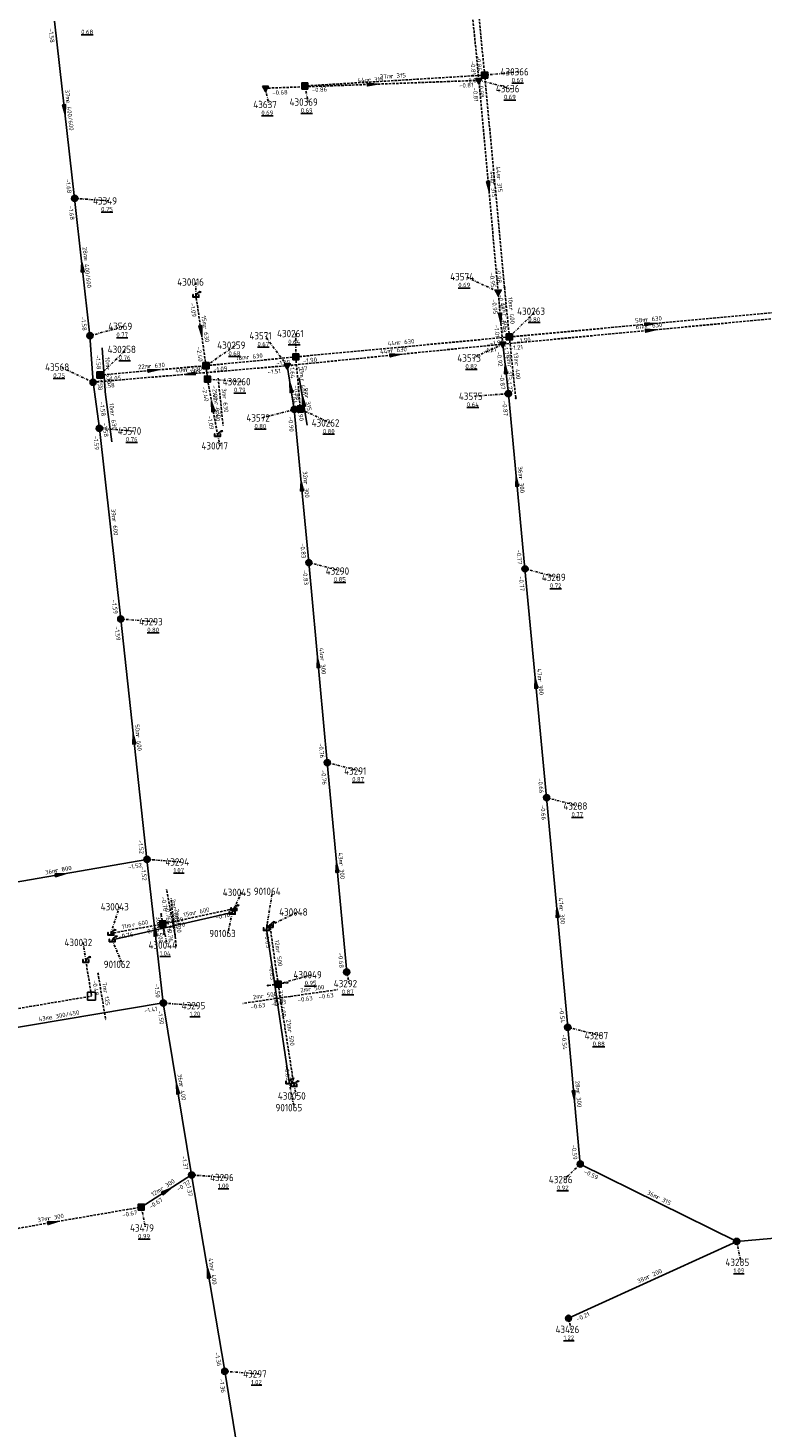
# Model space of a CAD drawing. Extents: x 188323 to 208361, y 565368 to 574910.
# Tile 100 of 256: x 201826 to 201977, y 568102 to 568389. Entities that reach past the tile are written whole.
import ezdxf

# ---------------------------------------------------------------- set-up
doc = ezdxf.new("R2010")
doc.units = 0
doc.linetypes.add('DASHDOT', pattern=[1, 0.5, -0.25, 0, -0.25])
doc.linetypes.add('DASHED', pattern=[0.75, 0.5, -0.25])
doc.layers.get('0').update_dxf_attribs({"linetype": 'CONTINUOUS'})
for name, color, linetype in [('RIO-AFM', 7, 'CONTINUOUS'), ('RIO-BOK', 7, 'CONTINUOUS'), ('RIO-DET', 7, 'CONTINUOUS'), ('RIO-KNP', 7, 'CONTINUOUS'), ('RIO-KNR', 7, 'CONTINUOUS'), ('RIO-LAG', 7, 'CONTINUOUS'), ('RIO-LAG_0B', 7, 'CONTINUOUS'), ('RIO-LAG_1B', 7, 'DASHED'), ('RIO-LAG_2B', 7, 'DASHED'), ('RIO-LEN', 7, 'CONTINUOUS'), ('RIO-MVD', 1, 'CONTINUOUS'), ('RIO-VRB', 6, 'DASHDOT'), ('RIO-VRH', 7, 'CONTINUOUS')]:
    doc.layers.add(name, color=color, linetype=linetype)
doc.styles.add('RIO-TXT', font='isocp.shx')

# ---------------------------------------------------------------- blocks, each defined once
blk = doc.blocks.new('L_VHR')
blk.add_lwpolyline([(-0.5, 0), (0.5, 0), (-0.5, 0.15), (-0.5, -0.15), (0.5, 0)])
blk = doc.blocks.new('K_UTB')
blk.add_lwpolyline([(0.5, 0.15), (0.5, -0.3), (-0.5, -0.3), (-0.5, 0.15), (-0.45, 0.15), (-0.45, -0.25), (0, -0.25), (0.45, -0.25), (0.45, 0.15)], close=True)
blk.add_lwpolyline([(0.85, 0.6), (0.55, 0.65), (0.614828, 0.459583), (0.850842, 0.598937)])
blk.add_arc((0.85, -0.25), 0.85, 90, 180)
at = {"style": 'RIO-TXT', "flags": 1}
blk.add_attdef('KNOOPNAAM', (2, 2), '', height=1, dxfattribs=at)
blk = doc.blocks.new('K_DIV')
for p, q in [((-0.65, 0.65), (-0.65, -0.65)), ((0.65, 0.65), (-0.65, 0.65)), ((0.65, -0.65), (0.65, 0.65)), ((-0.65, -0.65), (0.65, -0.65))]:
    blk.add_line(p, q)
blk = doc.blocks.new('K_IPR')
blk.add_lwpolyline([(-0.5, -0.5), (0.5, -0.5), (0.5, 0.5), (-0.5, 0.5)], close=True)
blk.add_solid([(-0.5, 0.5), (0.5, 0.5), (-0.5, -0.5), (0.5, -0.5)])
at = {"style": 'RIO-TXT', "flags": 1}
blk.add_attdef('KNOOPNAAM', (2, 2), '', height=1, dxfattribs=at)
blk = doc.blocks.new('K_FIC')
blk.add_circle((0, 0), 0.0625)
at = {"style": 'RIO-TXT', "flags": 1}
blk.add_attdef('KNOOPNAAM', (2, 2), '', height=1, dxfattribs=at)
blk = doc.blocks.new('K_IPG')
blk.add_circle((0, 0), 0.5)
for points in [[(0, 0), (-0.5, 0), (-0.433013, 0.25)], [(0, 0), (-0.433013, -0.25), (-0.5, 0)], [(0, 0), (-0.433013, 0.25), (-0.25, 0.433013)], [(0, 0), (-0.25, -0.433013), (-0.433013, -0.25)], [(0, 0), (-0.25, 0.433013), (0, 0.5)], [(0, 0), (0, -0.5), (-0.25, -0.433013)], [(0, 0), (0, 0.5), (0.25, 0.433013)], [(0, 0), (0.25, 0.433013), (0.433013, 0.25)], [(0, 0), (0.433013, 0.25), (0.5, 0)], [(0, 0), (0.5, 0), (0.433013, -0.25)], [(0, 0), (0.433013, -0.25), (0.25, -0.433013)], [(0, 0), (0.25, -0.433013), (0, -0.5)]]:
    blk.add_solid(points)
at = {"style": 'RIO-TXT', "flags": 1}
blk.add_attdef('KNOOPNAAM', (2, 2), '', height=1, dxfattribs=at)
blk = doc.blocks.new('K_IPD')
blk.add_lwpolyline([(-0.496027, 0.307994), (0.503973, 0.307994), (0.003973, -0.558031)], close=True)
blk.add_solid([(-0.496027, 0.307994), (0.503973, 0.307994), (0.003973, -0.558031)])
at = {"style": 'RIO-TXT', "flags": 1}
blk.add_attdef('KNOOPNAAM', (2, 2), '', height=1, dxfattribs=at)
blk = doc.blocks.new('755_04______430032____430031_')
at = {"layer": 'RIO-LAG_1B'}
blk.add_line((0, 0), (1.588, -9.692), dxfattribs=at)
at = {"layer": 'RIO-AFM', "style": 'RIO-TXT'}
blk.add_text('r 125', height=0.9, rotation=279.2792, dxfattribs=at).set_placement((1.1129, -3.6993))
at = {"layer": 'RIO-BOK', "style": 'RIO-TXT'}
blk.add_text('-0.48', height=0.9, rotation=279.2792, dxfattribs=at).set_placement((-1.1552, -1.6078))
at = {"layer": 'RIO-LEN', "style": 'RIO-TXT'}
blk.add_text('7m', height=0.9, rotation=279.2792, dxfattribs=at).set_placement((0.8509, -2.1006))
blk = doc.blocks.new('756_04______430044____430046_')
at = {"layer": 'RIO-LAG_1B'}
blk.add_line((0, 0), (-1.756, 9.662), dxfattribs=at)
at = {"layer": 'RIO-AFM', "style": 'RIO-TXT'}
blk.add_text('r 600', height=0.9, rotation=280.2882, dxfattribs=at).set_placement((-0.5782, 5.9834))
at = {"layer": 'RIO-BOK', "style": 'RIO-TXT'}
for p in [(-2.8827, 8.0341), (-2.109, 3.784)]:
    blk.add_text('-0.76', height=0.9, rotation=280.2882, dxfattribs=at).set_placement(p)
at = {"layer": 'RIO-LEN', "style": 'RIO-TXT'}
blk.add_text('2m', height=0.9, rotation=280.2882, dxfattribs=at).set_placement((-0.8683, 7.5772))
blk = doc.blocks.new('757_04______430047____430044_')
at = {"layer": 'RIO-LAG_1B'}
blk.add_line((0, 0), (-1.057, 9.764), dxfattribs=at)
at = {"layer": 'RIO-AFM', "style": 'RIO-TXT'}
blk.add_text('r 600', height=0.9, rotation=276.1636, dxfattribs=at).set_placement((-0.1468, 6.0097))
at = {"layer": 'RIO-BOK', "style": 'RIO-TXT'}
for p in [(-2.2979, 8.2214), (-1.8318, 3.9256)]:
    blk.add_text('-0.76', height=0.9, rotation=276.1636, dxfattribs=at).set_placement(p)
at = {"layer": 'RIO-LEN', "style": 'RIO-TXT'}
blk.add_text('2m', height=0.9, rotation=276.1636, dxfattribs=at).set_placement((-0.3215, 7.6202))
blk = doc.blocks.new('758_04______430049____430051_')
at = {"layer": 'RIO-LAG_1B'}
blk.add_line((0, 0), (9.721, 1.395), dxfattribs=at)
at = {"layer": 'RIO-AFM', "style": 'RIO-TXT'}
blk.add_text('r 500', height=0.9, rotation=8.1704, dxfattribs=at).set_placement((3.7201, 1.0393))
at = {"layer": 'RIO-BOK', "style": 'RIO-TXT'}
for p in [(1.5846, -1.1868), (5.8607, -0.5728)]:
    blk.add_text('-0.63', height=0.9, rotation=8.1704, dxfattribs=at).set_placement(p)
at = {"layer": 'RIO-LEN', "style": 'RIO-TXT'}
blk.add_text('2m', height=0.9, rotation=8.1704, dxfattribs=at).set_placement((2.1166, 0.809))
blk = doc.blocks.new('759_04______430049____430052_')
at = {"layer": 'RIO-LAG_1B'}
blk.add_line((0, 0), (-9.717, -1.431), dxfattribs=at)
at = {"layer": 'RIO-AFM', "style": 'RIO-TXT'}
blk.add_text('r 500', height=0.9, rotation=368.3572, dxfattribs=at).set_placement((-6.0005, -0.3771))
at = {"layer": 'RIO-BOK', "style": 'RIO-TXT'}
for p in [(-8.1278, -2.6117), (-3.8531, -1.9808)]:
    blk.add_text('-0.63', height=0.9, rotation=368.3572, dxfattribs=at).set_placement(p)
at = {"layer": 'RIO-LEN', "style": 'RIO-TXT'}
blk.add_text('2m', height=0.9, rotation=368.3572, dxfattribs=at).set_placement((-7.6031, -0.6136))
blk = doc.blocks.new('783_04______430259____430260_')
at = {"layer": 'RIO-LAG_1B'}
blk.add_line((0, 0), (1.011, -9.769), dxfattribs=at)
at = {"layer": 'RIO-AFM', "style": 'RIO-TXT'}
blk.add_text('r 630', height=0.9, rotation=275.8859, dxfattribs=at).set_placement((0.892, -3.7587))
at = {"layer": 'RIO-BOK', "style": 'RIO-TXT'}
for p in [(-1.2483, -1.5366), (-0.8031, -5.8346)]:
    blk.add_text('-2.40', height=0.9, rotation=275.8859, dxfattribs=at).set_placement(p)
at = {"layer": 'RIO-LEN', "style": 'RIO-TXT'}
blk.add_text('3m', height=0.9, rotation=275.8859, dxfattribs=at).set_placement((0.7251, -2.1473))
blk = doc.blocks.new('838_04______43569_____43568_')
at = {"layer": 'RIO-LAG_0B'}
blk.add_line((0, 0), (0.694, -9.797), dxfattribs=at)
at = {"layer": 'RIO-AFM', "style": 'RIO-TXT'}
blk.add_text('r 630', height=0.9, rotation=274.026, dxfattribs=at).set_placement((0.7886, -4.055))
at = {"layer": 'RIO-BOK', "style": 'RIO-TXT'}
for p in [(-1.2975, -1.4952), (-0.9921, -5.8054)]:
    blk.add_text('-1.58', height=0.9, rotation=274.026, dxfattribs=at).set_placement(p)
at = {"layer": 'RIO-LEN', "style": 'RIO-TXT'}
blk.add_text('10m', height=0.9, rotation=274.026, dxfattribs=at).set_placement((0.6359, -1.9004))
blk = doc.blocks.new('839_04______43568_____43570_')
at = {"layer": 'RIO-LAG_0B'}
blk.add_line((0, 0), (1.323, -9.732), dxfattribs=at)
at = {"layer": 'RIO-AFM', "style": 'RIO-TXT'}
blk.add_text('r 630', height=0.9, rotation=277.714, dxfattribs=at).set_placement((1.0478, -3.9958))
at = {"layer": 'RIO-BOK', "style": 'RIO-TXT'}
for p in [(-1.1987, -1.5756), (-0.6166, -5.8572)]:
    blk.add_text('-1.58', height=0.9, rotation=277.714, dxfattribs=at).set_placement(p)
at = {"layer": 'RIO-LEN', "style": 'RIO-TXT'}
blk.add_text('10m', height=0.9, rotation=277.714, dxfattribs=at).set_placement((0.7569, -1.8555))
blk = doc.blocks.new('840_04______43571_____43572_')
at = {"layer": 'RIO-LAG_0B'}
blk.add_line((0, 0), (1.599, -9.69), dxfattribs=at)
at = {"layer": 'RIO-VRH', "xscale": 2, "yscale": 2, "zscale": 2, "rotation": 459.3465}
blk.add_blockref('L_VHR', (0.7995, -4.845), dxfattribs=at)
at = {"layer": 'RIO-AFM', "style": 'RIO-TXT'}
blk.add_text('r 315', height=0.9, rotation=279.3465, dxfattribs=at).set_placement((1.1173, -3.698))
at = {"layer": 'RIO-BOK', "style": 'RIO-TXT'}
for s, p in [('-0.98', (-1.1533, -1.6091)), ('-0.90', (-0.4494, -5.8724))]:
    blk.add_text(s, height=0.9, rotation=279.3465, dxfattribs=at).set_placement(p)
at = {"layer": 'RIO-LEN', "style": 'RIO-TXT'}
blk.add_text('9m', height=0.9, rotation=279.3465, dxfattribs=at).set_placement((0.8534, -2.0996))

msp = doc.modelspace()

# ---------------------------------------------------------------- linework, layer by layer
at = {"layer": 'RIO-LAG'}
for p, q in [((201843.744, 568202.112), (201868.352, 568207.744)), ((201875.376, 568204.416), (201880, 568172.992))]:
    msp.add_line(p, q, dxfattribs=at)
at = {"layer": 'RIO-LAG_0B'}
for p, q in [((201831.936, 568390.528), (201836.032, 568354.176)), ((201839.168, 568326.016), (201836.032, 568354.176)), ((201839.168, 568326.016), (201839.824, 568316.48)), ((201923.824, 568324.288), (201924.976, 568314.112)), ((201879.616, 568319.872), (201881.088, 568310.912)), ((201839.824, 568316.48), (201841.104, 568307.008)), ((201924.976, 568314.112), (201928.384, 568278.208)), ((201881.088, 568310.912), (201884.064, 568279.488)), ((201841.104, 568307.008), (201845.488, 568267.904)), ((201884.064, 568279.488), (201887.84, 568238.464)), ((201932.816, 568231.296), (201928.384, 568278.208)), ((201845.488, 568267.904), (201850.864, 568218.624)), ((201887.84, 568238.464), (201891.824, 568195.52)), ((201937.152, 568184.192), (201932.816, 568231.296)), ((201850.864, 568218.624), (201815.28, 568212.416)), ((201850.864, 568218.624), (201854.208, 568189.184)), ((201854.208, 568189.184), (201811.392, 568182.016)), ((201854.208, 568189.184), (201860.032, 568153.92)), ((201939.712, 568156.16), (201937.152, 568184.192)), ((201971.808, 568140.288), (201939.712, 568156.16)), ((201860.032, 568153.92), (201849.696, 568147.328)), ((201860.032, 568153.92), (201866.816, 568113.664)), ((202001.648, 568142.912), (201971.808, 568140.288)), ((201937.312, 568124.544), (201971.808, 568140.288)), ((201866.816, 568113.664), (201873.088, 568075.392))]:
    msp.add_line(p, q, dxfattribs=at)
at = {"layer": 'RIO-LAG_1B'}
for p, q in [((201920.128, 568379.456), (201915.168, 568429.952)), ((201920.128, 568379.456), (201883.232, 568377.216)), ((201924.192, 568335.936), (201920.128, 568379.456)), ((201862.976, 568319.872), (201860.912, 568334.272)), ((201924.192, 568335.936), (201925.184, 568325.76)), ((201925.184, 568325.76), (201982.864, 568331.072)), ((201881.376, 568321.664), (201925.184, 568325.76)), ((201925.184, 568325.76), (201926.496, 568313.216)), ((201841.216, 568317.952), (201862.976, 568319.872)), ((201862.976, 568319.872), (201881.376, 568321.664)), ((201862.976, 568319.872), (201863.264, 568317.12)), ((201881.376, 568321.664), (201882.336, 568310.976)), ((201863.264, 568317.12), (201865.344, 568305.728)), ((201854.144, 568205.376), (201853.776, 568207.424)), ((201854.144, 568205.376), (201868.704, 568208.512)), ((201854.144, 568205.376), (201843.472, 568203.456)), ((201854.368, 568203.328), (201854.144, 568205.376)), ((201877.776, 568193.024), (201876.096, 568205.056)), ((201838.32, 568197.888), (201839.504, 568190.592)), ((201877.776, 568193.024), (201875.664, 568192.768)), ((201877.776, 568193.024), (201879.712, 568193.344)), ((201877.776, 568193.024), (201880.992, 568172.416)), ((201759.456, 568177.024), (201839.504, 568190.592)), ((201813.312, 568141.056), (201849.696, 568147.328))]:
    msp.add_line(p, q, dxfattribs=at)
at = {"layer": 'RIO-LAG_2B'}
for p, q in [((201918.944, 568378.368), (201913.696, 568431.424)), ((201918.944, 568378.368), (201875.152, 568376.768)), ((201922.896, 568334.976), (201918.944, 568378.368)), ((201923.824, 568324.288), (201922.896, 568334.976)), ((201923.824, 568324.288), (201984.384, 568329.984)), ((201879.616, 568319.872), (201923.824, 568324.288)), ((201839.824, 568316.48), (201879.616, 568319.872))]:
    msp.add_line(p, q, dxfattribs=at)
at = {"layer": 'RIO-VRB'}
for p, q in [((201920.13, 568379.44), (201927.205, 568380.14)), ((201875.15, 568376.74), (201875.8571, 568373.4268)), ((201883.23, 568377.24), (201883.9371, 568373.9268)), ((201918.95, 568378.39), (201925.5982, 568376.67)), ((201836.03, 568354.19), (201842.9975, 568353.6613)), ((201860.91, 568334.25), (201860.9097, 568337.025)), ((201922.89, 568335), (201916.241, 568338.1179)), ((201925.18, 568325.78), (201930.5994, 568331.0281)), ((201839.16, 568326), (201846.1275, 568327.9287)), ((201879.61, 568319.88), (201875.061, 568325.9987)), ((201881.37, 568321.68), (201881.3694, 568326.455)), ((201841.21, 568317.95), (201846.6294, 568323.1981)), ((201862.98, 568319.84), (201869.1069, 568324.0778)), ((201923.83, 568324.27), (201917.7042, 568321.4302)), ((201839.83, 568316.46), (201833.181, 568319.5779)), ((201863.26, 568317.12), (201870.2275, 568316.5913)), ((201924.98, 568314.13), (201918.0129, 568313.5991)), ((201881.09, 568310.88), (201874.4425, 568309.1579)), ((201882.34, 568310.96), (201888.4669, 568308.1222)), ((201841.11, 568307), (201848.0775, 568306.4713)), ((201865.35, 568305.75), (201865.8835, 568303.4216)), ((201884.07, 568279.48), (201890.7182, 568277.76)), ((201928.39, 568278.18), (201935.0382, 568276.46)), ((201845.49, 568267.91), (201852.4575, 568267.3813)), ((201887.84, 568238.47), (201894.4882, 568236.75)), ((201932.81, 568231.28), (201939.4582, 568229.56)), ((201850.86, 568218.63), (201857.8275, 568218.1013)), ((201868.7, 568208.5), (201870.2372, 568211.8632)), ((201875.37, 568204.41), (201876.5976, 568212.0777)), ((201843.47, 568203.44), (201845.2052, 568208.9092)), ((201868.35, 568207.73), (201867.471, 568203.4317)), ((201876.09, 568205.06), (201881.7986, 568207.838)), ((201854.14, 568205.36), (201855.0206, 568201.062)), ((201838.32, 568197.87), (201837.7855, 568201.5982)), ((201843.75, 568202.1), (201845.8271, 568197.0911)), ((201877.77, 568193.05), (201884.7375, 568194.9787)), ((201891.82, 568195.49), (201892.3535, 568193.1616)), ((201854.2, 568189.17), (201861.1675, 568188.6413)), ((201937.15, 568184.22), (201943.7982, 568182.5)), ((201880, 568173), (201881.0541, 568167.7171)), ((201881, 568172.44), (201881.5335, 568170.1116)), ((201939.72, 568156.16), (201936.4594, 568152.971)), ((201860.03, 568153.92), (201866.9975, 568153.3913)), ((201849.7, 568147.35), (201850.5806, 568143.052)), ((201971.8, 568140.3), (201972.6806, 568136.002)), ((201937.31, 568124.57), (201937.8435, 568122.2416)), ((201866.82, 568113.65), (201873.7875, 568113.1213))]:
    msp.add_line(p, q, dxfattribs=at)

# ---------------------------------------------------------------- block references
at = {"layer": 'RIO-DET'}
for name, p in [('838_04______43569_____43568_', (201841.664, 568323.52)), ('783_04______430259____430260_', (201865.472, 568317.312)), ('840_04______43571_____43572_', (201882.112, 568317.376)), ('839_04______43568_____43570_', (201842.336, 568313.984)), ('756_04______430044____430046_', (201856.64, 568202.88)), ('757_04______430047____430044_', (201856.864, 568200.832)), ('755_04______430032____430031_', (201840.816, 568195.392)), ('758_04______430049____430051_', (201880.272, 568190.528)), ('759_04______430049____430052_', (201880.272, 568190.528))]:
    msp.add_blockref(name, p, dxfattribs=at)
at = {"layer": 'RIO-KNP', "xscale": 1.25, "yscale": 1.25, "zscale": 1.25}
for name, p in [('K_IPR', (201920.128, 568379.456)), ('K_IPD', (201875.152, 568376.768)), ('K_IPR', (201883.232, 568377.216)), ('K_IPD', (201918.944, 568378.368)), ('K_IPG', (201836.032, 568354.176)), ('K_UTB', (201860.912, 568334.272)), ('K_IPD', (201922.896, 568334.976)), ('K_FIC', (201924.192, 568335.936)), ('K_IPG', (201839.168, 568326.016)), ('K_IPR', (201925.184, 568325.76)), ('K_IPR', (201881.376, 568321.664)), ('K_IPD', (201923.824, 568324.288)), ('K_IPR', (201862.976, 568319.872)), ('K_IPD', (201879.616, 568319.872)), ('K_IPG', (201839.824, 568316.48)), ('K_IPR', (201841.216, 568317.952)), ('K_IPR', (201863.264, 568317.12)), ('K_IPG', (201924.976, 568314.112)), ('K_IPG', (201881.088, 568310.912)), ('K_IPR', (201882.336, 568310.976)), ('K_FIC', (201926.496, 568313.216)), ('K_IPG', (201841.104, 568307.008)), ('K_UTB', (201865.344, 568305.728)), ('K_IPG', (201884.064, 568279.488)), ('K_IPG', (201928.384, 568278.208)), ('K_IPG', (201845.488, 568267.904)), ('K_IPG', (201887.84, 568238.464)), ('K_IPG', (201932.816, 568231.296)), ('K_IPG', (201850.864, 568218.624)), ('K_FIC', (201853.776, 568207.424)), ('K_UTB', (201868.352, 568207.744)), ('K_UTB', (201868.704, 568208.512)), ('K_IPR', (201854.144, 568205.376)), ('K_UTB', (201875.376, 568204.416)), ('K_UTB', (201876.096, 568205.056)), ('K_UTB', (201843.472, 568203.456)), ('K_UTB', (201843.744, 568202.112)), ('K_FIC', (201854.368, 568203.328)), ('K_UTB', (201838.32, 568197.888)), ('K_IPG', (201891.824, 568195.52)), ('K_FIC', (201875.664, 568192.768)), ('K_IPR', (201877.776, 568193.024)), ('K_FIC', (201879.712, 568193.344)), ('K_DIV', (201839.504, 568190.592)), ('K_IPG', (201854.208, 568189.184)), ('K_IPG', (201937.152, 568184.192)), ('K_UTB', (201880, 568172.992)), ('K_UTB', (201880.992, 568172.416)), ('K_IPG', (201939.712, 568156.16)), ('K_IPG', (201860.032, 568153.92)), ('K_IPR', (201849.696, 568147.328)), ('K_IPG', (201971.808, 568140.288)), ('K_IPG', (201937.312, 568124.544)), ('K_IPG', (201866.816, 568113.664))]:
    msp.add_blockref(name, p, dxfattribs=at)
at = {"layer": 'RIO-VRH', "xscale": 2, "yscale": 2, "zscale": 2}
for p, rotation in [((201897.05, 568377.565), 362.1572), ((201833.985, 568372.365), 276.4282), ((201920.92, 568356.695), 275.197), ((201837.595, 568340.095), 96.3442), ((201923.36, 568329.635), 275.0152), ((201861.945, 568327.045), 278.1829), ((201954.02, 568328.44), 5.2691), ((201954.11, 568327.12), 5.3764), ((201901.72, 568322.075), 5.669), ((201852.095, 568318.895), 4.9613), ((201924.405, 568319.2), 456.4788), ((201859.72, 568318.17), 184.9133), ((201880.35, 568315.38), 459.3465), ((201864.305, 568311.435), 460.4237), ((201882.58, 568295.18), 455.4299), ((201926.685, 568296.155), 455.4271), ((201885.955, 568258.975), 455.2609), ((201930.6, 568254.73), 95.3924), ((201848.175, 568243.27), 456.2274), ((201833.07, 568215.525), 369.8995), ((201889.83, 568216.98), 455.2991), ((201934.98, 568207.75), 95.2776), ((201852.53, 568203.9), 456.4767), ((201857.115, 568171.545), 459.3993), ((201938.435, 568170.19), 275.2416), ((201854.865, 568150.635), 392.4536), ((201831.51, 568144.21), 9.793), ((201863.425, 568133.785), 459.5788)]:
    msp.add_blockref('L_VHR', p, dxfattribs=dict(at, rotation=rotation))

# ---------------------------------------------------------------- texts
at = {"layer": 'RIO-AFM', "style": 'RIO-TXT'}
for s, rotation, p in [('r 315', 363.4116, (201900.8405, 568378.8021)), ('r 315', 362.1572, (201896.221, 568378.0475)), ('e 400/600', 276.4282, (201834.2808, 568374.3006)), ('r 315', 275.197, (201921.3579, 568357.5486)), ('r 315', 275.3419, (201922.5958, 568358.5495)), ('e 400/600', 276.3442, (201837.8911, 568342.0298)), ('r 400', 275.5685, (201925.1069, 568331.7202)), ('r 630', 278.1829, (201862.3287, 568327.9191)), ('r 315', 275.0152, (201923.7903, 568330.4861)), ('r 630', 5.2691, (201953.1672, 568328.8635)), ('r 630', 5.3764, (201953.2565, 568327.5419)), ('r 630', 5.346, (201902.4218, 568324.1523)), ('r 630', 5.7131, (201871.3189, 568321.1768)), ('r 630', 5.669, (201900.8645, 568322.4925)), ('r 630', 4.9613, (201851.2444, 568319.323)), ('r 630', 4.9133, (201858.8699, 568318.5988)), ('r 315', 276.4788, (201924.8132, 568320.0617)), ('r 400', 276.0032, (201926.2561, 568320.3534)), ('r 400', 275.1789, (201882.2828, 568317.1727)), ('r 630', 280.4237, (201864.6533, 568312.3231)), ('r 300', 275.4271, (201927.1171, 568297.01)), ('r 300', 275.4299, (201883.0107, 568296.0348)), ('r 600', 276.4017, (201843.7185, 568288.3175)), ('r 300', 275.2609, (201886.3912, 568259.8292)), ('r 300', 275.3924, (201931.0361, 568255.5853)), ('r 600', 276.2274, (201848.5994, 568244.1316)), ('r 800', 369.8995, (201832.1835, 568215.8889)), ('r 300', 275.2991, (201890.2662, 568217.8345)), ('r 600', 12.1688, (201860.5225, 568207.2479)), ('r 300', 275.2776, (201935.4179, 568208.6044)), ('r 600', 370.1998, (201847.9183, 568204.7514)), ('r 500', 276.4767, (201852.9443, 568204.7628)), ('r 400', 12.8895, (201855.1489, 568205.2217)), ('r 500', 277.9713, (201877.3162, 568199.9276)), ('e 300/450', 369.5091, (201830.8508, 568185.7782)), ('r 400', 278.3936, (201878.0709, 568189.5811)), ('r 500', 278.9151, (201879.7595, 568183.6241)), ('r 400', 279.3993, (201857.4867, 568172.4282)), ('r 300', 275.2416, (201938.8674, 568171.0435)), ('r 300', 392.4536, (201853.9111, 568150.6248)), ('r 315', 333.6954, (201955.2599, 568149.0471)), ('r 300', 9.793, (201830.6268, 568144.5649)), ('r 400', 279.5788, (201863.7955, 568134.6694)), ('r 200', 24.514, (201953.6103, 568132.5537))]:
    msp.add_text(s, height=0.9, rotation=rotation, dxfattribs=at).set_placement(p)
at = {"layer": 'RIO-BOK', "style": 'RIO-TXT'}
for s, rotation, p in [('-1.58', 276.4282, (201830.7063, 568388.9917)), ('-0.81', 275.6742, (201917.1831, 568382.3345)), ('-0.86', 275.6281, (201918.3646, 568383.3864)), ('-0.86', 363.4116, (201884.7115, 568375.9267)), ('-0.81', 362.1572, (201914.9052, 568376.8618)), ('-0.86', 363.4116, (201916.1195, 568377.8193)), ('-0.81', 275.197, (201917.6833, 568376.8685)), ('-0.98', 275.3419, (201918.8671, 568377.9154)), ('-0.68', 362.1572, (201876.6023, 568375.3946)), ('-1.68', 276.4282, (201834.2008, 568358.1098)), ('-1.68', 276.3442, (201834.794, 568352.6435)), ('-0.98', 275.3419, (201922.44, 568339.9039)), ('-0.95', 275.197, (201921.1499, 568338.9587)), ('-0.98', 275.5685, (201922.9332, 568334.4204)), ('-1.09', 278.1829, (201859.7243, 568332.6646)), ('-0.95', 275.0152, (201921.6185, 568333.4826)), ('-1.58', 276.3442, (201837.3314, 568329.9217)), ('-1.01', 275.0152, (201922.0818, 568328.232)), ('-0.98', 275.5685, (201923.3933, 568329.7249)), ('-1.90', 5.346, (201921.2276, 568324.004)), ('-1.90', 5.2691, (201926.7024, 568324.5145)), ('-2.40', 278.1829, (201861.0178, 568323.7005)), ('-1.21', 5.669, (201919.8878, 568322.4717)), ('-0.92', 276.4788, (201922.5976, 568322.7206)), ('-1.73', 276.0032, (201923.9348, 568324.2409)), ('-1.21', 5.3764, (201925.3548, 568323.0073)), ('-1.09', 4.9613, (201859.0153, 568318.0905)), ('-1.09', 5.7131, (201864.5122, 568318.5863)), ('-1.51', 4.9133, (201875.644, 568318.1339)), ('-1.09', 5.7131, (201877.4287, 568319.8787)), ('-1.64', 275.1789, (201880.1028, 568320.1589)), ('-1.17', 5.669, (201881.1412, 568318.6251)), ('-1.90', 5.346, (201882.8941, 568320.4165)), ('-1.58', 4.9133, (201841.3446, 568315.185)), ('-1.05', 4.9613, (201842.7256, 568316.6763)), ('-0.87', 276.4788, (201923.1308, 568318.0459)), ('-1.73', 276.0032, (201924.6849, 568317.1414)), ('-2.40', 280.4237, (201862.1372, 568315.4895)), ('-1.64', 275.1789, (201880.5804, 568314.9177)), ('-0.87', 275.4271, (201923.7194, 568312.6035)), ('-1.09', 280.4237, (201863.2365, 568309.53)), ('-0.90', 275.4299, (201879.8295, 568309.3534)), ('-1.59', 276.4017, (201839.8756, 568305.4523)), ('-0.83', 275.4299, (201882.3063, 568283.4305)), ('-0.77', 275.4271, (201926.6293, 568282.1311)), ('-0.83', 275.2609, (201882.805, 568277.9571)), ('-0.77', 275.3924, (201927.1285, 568276.6542)), ('-1.59', 276.4017, (201843.6644, 568271.8311)), ('-1.59', 276.2274, (201844.2509, 568266.366)), ('-0.76', 275.2609, (201886.0939, 568242.427)), ('-0.76', 275.2991, (201886.576, 568236.9463)), ('-0.66', 275.3924, (201931.0586, 568235.2333)), ('-0.66', 275.2776, (201931.5454, 568229.7568)), ('-1.52', 276.2274, (201849.0527, 568222.5574)), ('-1.52', 369.8995, (201847.0581, 568216.5659)), ('-1.52', 276.4767, (201849.6276, 568217.0806)), ('-0.76', 12.1688, (201864.9863, 568206.2669)), ('-0.76', 370.1998, (201850.3523, 568203.2603)), ('-0.76', 12.1688, (201855.8035, 568204.2866)), ('-0.76', 370.1998, (201845.0963, 568202.3111)), ('-0.63', 277.9713, (201874.8984, 568203.479)), ('-0.68', 275.2991, (201890.0726, 568199.446)), ('-0.63', 277.9713, (201875.8205, 568196.9175)), ('-1.50', 276.4767, (201852.3631, 568193.0881)), ('-0.63', 278.9151, (201876.6046, 568191.4496)), ('-1.41', 369.5091, (201850.3838, 568187.1364)), ('-1.50', 279.3993, (201853.0482, 568187.5598)), ('-0.54', 275.2776, (201935.4066, 568188.1767)), ('-0.54', 275.2416, (201935.8845, 568182.6976)), ('-0.63', 278.9151, (201878.9926, 568176.2753)), ('-0.59', 275.2416, (201937.9671, 568160.1164)), ('-1.37', 279.3993, (201857.9995, 568157.7401)), ('-0.77', 392.4536, (201857.3193, 568150.5429)), ('-0.59', 333.6954, (201940.3555, 568154.285)), ('-1.37', 279.5788, (201858.8832, 568152.3062)), ('-0.67', 392.4536, (201851.6327, 568146.9211)), ('-0.67', 9.793, (201845.8976, 568145.2729)), ('-0.21', 24.514, (201939.1645, 568123.8771)), ('-1.36', 279.5788, (201864.7808, 568117.4638)), ('-1.36', 279.3004, (201865.6654, 568112.0418))]:
    msp.add_text(s, height=0.9, rotation=rotation, dxfattribs=at).set_placement(p)
at = {"layer": 'RIO-KNR', "style": 'RIO-TXT'}
for s, p in [('430366', (201923.38, 568379.39)), ('43636', (201922.4107, 568375.92)), ('43637', (201872.6696, 568372.6768)), ('430369', (201880.1121, 568373.1768)), ('43349', (201839.81, 568352.9113)), ('430016', (201857.0847, 568336.275)), ('43574', (201913.0535, 568337.3679)), ('430263', (201926.7744, 568330.2781)), ('43569', (201842.94, 568327.1787)), ('43571', (201871.8735, 568325.2487)), ('430261', (201877.5444, 568325.705)), ('430258', (201842.8044, 568322.4481)), ('430259', (201865.2819, 568323.3278)), ('43573', (201914.5167, 568320.6802)), ('43568', (201829.9935, 568318.8279)), ('430260', (201866.4025, 568315.8413)), ('43575', (201914.8254, 568312.8491)), ('43572', (201871.255, 568308.4079)), ('430262', (201884.6419, 568307.3722)), ('43570', (201844.89, 568305.7213)), ('430017', (201862.0585, 568302.6716)), ('43290', (201887.5307, 568277.01)), ('43289', (201931.8507, 568275.71)), ('43293', (201849.27, 568266.6313)), ('43291', (201891.3007, 568236)), ('43288', (201936.2707, 568228.81)), ('43294', (201854.64, 568217.3513)), ('430045', (201866.4122, 568211.1132)), ('901064', (201872.7726, 568211.3277)), ('430043', (201841.3802, 568208.1592)), ('430048', (201877.9736, 568207.088)), ('430032', (201833.9605, 568200.8482)), ('430044', (201851.1956, 568200.312)), ('901063', (201863.646, 568202.6817)), ('901062', (201842.0021, 568196.3411)), ('430049', (201880.9125, 568194.2287)), ('43292', (201889.166, 568192.4116)), ('43295', (201857.98, 568187.8913)), ('43287', (201940.6107, 568181.75)), ('430050', (201877.7085, 568169.3616)), ('901065', (201877.2291, 568166.9671)), ('43296', (201863.81, 568152.6413)), ('43286', (201933.2719, 568152.221)), ('43479', (201847.3931, 568142.302)), ('43285', (201969.4931, 568135.252)), ('43426', (201934.656, 568121.4916)), ('43297', (201870.6, 568112.3713))]:
    msp.add_text(s, height=1.5, dxfattribs=at).set_placement(p)
at = {"layer": 'RIO-LEN', "style": 'RIO-TXT'}
for s, rotation, p in [('37m', 363.4116, (201898.6844, 568378.6721)), ('44m', 362.1572, (201894.0626, 568377.9648)), ('37m', 276.4282, (201834.0379, 568376.4469)), ('44m', 275.197, (201921.1612, 568359.6996)), ('44m', 275.3419, (201922.3937, 568360.7)), ('28m', 276.3442, (201837.6514, 568344.1765)), ('10m', 275.5685, (201924.8962, 568333.8699)), ('11m', 275.0152, (201923.6004, 568332.6377)), ('15m', 278.1829, (201862.0202, 568330.057)), ('58m', 5.2691, (201951.0163, 568328.6651)), ('61m', 5.3764, (201951.106, 568327.3395)), ('44m', 5.346, (201900.2712, 568323.9511)), ('44m', 5.669, (201898.715, 568322.2791)), ('10m', 276.4788, (201924.5684, 568322.2078)), ('13m', 276.0032, (201926.0292, 568322.5015)), ('22m', 4.9613, (201849.0925, 568319.1362)), ('40m', 4.9133, (201856.7178, 568318.4137)), ('18m', 5.7131, (201869.1696, 568320.9618)), ('11m', 275.1789, (201882.0868, 568319.3237)), ('12m', 280.4237, (201864.2615, 568314.4473)), ('36m', 275.4271, (201926.9118, 568299.1603)), ('32m', 275.4299, (201882.8052, 568298.185)), ('39m', 276.4017, (201843.4766, 568290.4639)), ('41m', 275.2609, (201886.1921, 568261.98)), ('47m', 275.3924, (201930.8321, 568257.7357)), ('50m', 276.2274, (201848.364, 568246.2788)), ('43m', 275.2991, (201890.0657, 568219.9852)), ('36m', 369.8995, (201830.056, 568215.5162)), ('47m', 275.2776, (201935.2181, 568210.7552)), ('15m', 12.1688, (201858.4111, 568206.7926)), ('11m', 370.1998, (201845.7927, 568204.3676)), ('30m', 276.4767, (201852.6996, 568206.9089)), ('25m', 12.8895, (201853.0434, 568204.7398)), ('12m', 277.9713, (201877.0156, 568202.0666)), ('32m', 278.3936, (201877.7546, 568191.7178)), ('43m', 369.5091, (201828.7208, 568185.4199)), ('21m', 278.9151, (201879.4237, 568185.7578)), ('36m', 279.3993, (201857.1329, 568174.559)), ('28m', 275.2416, (201938.669, 568173.1943)), ('12m', 392.4536, (201852.0892, 568149.4645)), ('36m', 333.6954, (201953.323, 568150.0031)), ('37m', 9.793, (201828.4983, 568144.1975)), ('41m', 279.5788, (201863.4351, 568136.7991)), ('38m', 24.514, (201951.6451, 568131.6574))]:
    msp.add_text(s, height=0.9, rotation=rotation, dxfattribs=at).set_placement(p)
at = {"layer": 'RIO-MVD', "style": 'RIO-TXT'}
for s, p in [('%%U0.68', (201837.3775, 568387.8613)), ('%%U0.69', (201925.675, 568377.99)), ('%%U0.69', (201924.0682, 568374.52)), ('%%U0.69', (201874.3271, 568371.2768)), ('%%U0.69', (201882.4071, 568371.7768)), ('%%U0.75', (201841.4675, 568351.5113)), ('%%U0.69', (201914.711, 568335.9679)), ('%%U0.80', (201929.0694, 568328.8781)), ('%%U0.77', (201844.5975, 568325.7787)), ('%%U0.64', (201879.8394, 568324.305)), ('%%U0.68', (201867.5769, 568321.9278)), ('%%U0.67', (201873.531, 568323.8487)), ('%%U0.76', (201845.0994, 568321.0481)), ('%%U0.82', (201916.1742, 568319.2802)), ('%%U0.75', (201831.651, 568317.4279)), ('%%U0.79', (201868.6975, 568314.4413)), ('%%U0.64', (201916.4829, 568311.4491)), ('%%U0.80', (201872.9125, 568307.0079)), ('%%U0.76', (201846.5475, 568304.3213)), ('%%U0.80', (201886.9369, 568305.9722)), ('%%U0.85', (201889.1882, 568275.61)), ('%%U0.72', (201933.5082, 568274.31)), ('%%U0.80', (201850.9275, 568265.2313)), ('%%U0.87', (201892.9582, 568234.6)), ('%%U0.77', (201937.9282, 568227.41)), ('%%U1.07', (201856.2975, 568215.9513)), ('%%U1.04', (201853.4906, 568198.912)), ('%%U0.95', (201883.2075, 568192.8287)), ('%%U0.87', (201890.8235, 568191.0116)), ('%%U1.20', (201859.6375, 568186.4913)), ('%%U0.88', (201942.2682, 568180.35)), ('%%U1.00', (201865.4675, 568151.2413)), ('%%U0.92', (201934.9294, 568150.821)), ('%%U0.99', (201849.0506, 568140.902)), ('%%U1.09', (201971.1506, 568133.852)), ('%%U1.22', (201936.3135, 568120.0916)), ('%%U1.02', (201872.2575, 568110.9713))]:
    msp.add_text(s, height=0.9, dxfattribs=at).set_placement(p)

doc.saveas('drawing.dxf')
